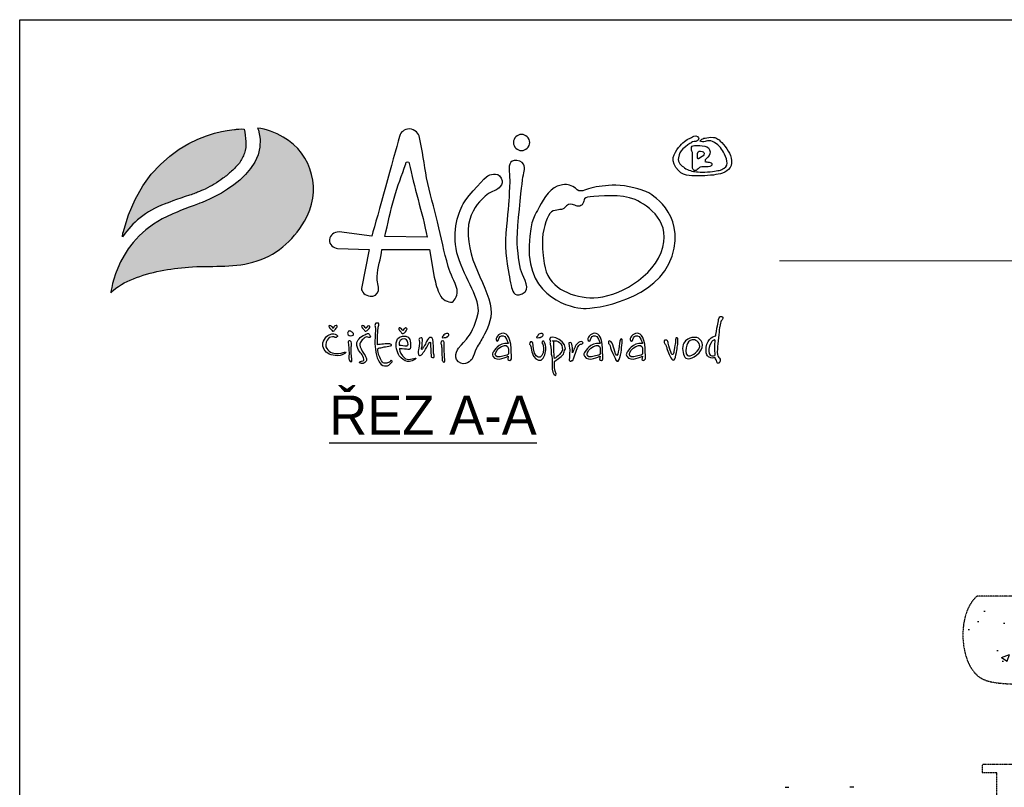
# Model space of a CAD drawing. Header units: millimetres. Extents: x -141570 to 63736, y -255381 to -136000.
# Tile 15 of 35: x -110137 to -107510, y -243027 to -240976. Entities that reach past the tile are written whole.
import ezdxf
from ezdxf.enums import TextEntityAlignment as Align

# ---------------------------------------------------------------- set-up
doc = ezdxf.new("R2010")
doc.units = ezdxf.units.MM
doc.linetypes.add('DASHED', pattern=[0.75, 0.5, -0.25])
for name, color, linetype in [('1', 7, 'Continuous'), ('2', 172, 'Continuous'), ('4S', 7, 'Continuous'), ('AS-Obrys', 7, 'Continuous'), ('AS-Ramecek', 9, 'Continuous'), ('AS-Text', 7, 'Continuous')]:
    doc.layers.add(name, color=color, linetype=linetype)
doc.layers.add('SRAFY', color=9, linetype='Continuous', lineweight=0)
doc.styles.add('ARIAL', font='arial.ttf', dxfattribs={"width": 0.8})
doc.styles.add('Castelar', font='CASTELAR.TTF')
doc.styles.add('ROMANS', font='ic-romans.shx', dxfattribs={"width": 0.8})

# ---------------------------------------------------------------- blocks, each defined once
blk = doc.blocks.new('logoCZ-barevne')
at = {"layer": '1'}
h = blk.add_hatch(color=70, dxfattribs=at)
edge = h.paths.add_edge_path()
edge.add_spline(control_points=[(2.39, 11.22), (4.1, 13.64), (6.7, 16.05), (10.64, 17.51)], knot_values=[0, 0, 0, 0, 1, 1, 1, 1], degree=3, periodic=0)
edge.add_spline(control_points=[(10.64, 17.51), (10.64, 17.51), (13.12, 18.46), (15.47, 19.22)], knot_values=[1, 1, 1, 1, 2, 2, 2, 2], degree=3, periodic=0)
edge.add_spline(control_points=[(15.53, 19.22), (15.72, 19.29), (15.91, 19.35), (16.04, 19.42)], knot_values=[3, 3, 3, 3, 4, 4, 4, 4], degree=3, periodic=0)
edge.add_spline(control_points=[(16.04, 19.42), (16.42, 19.54), (16.74, 19.67), (17.06, 19.8)], knot_values=[4, 4, 4, 4, 5, 5, 5, 5], degree=3, periodic=0)
edge.add_spline(control_points=[(17.06, 19.8), (17.56, 19.99), (18.07, 20.24), (18.58, 20.43)], knot_values=[5, 5, 5, 5, 6, 6, 6, 6], degree=3, periodic=0)
edge.add_spline(control_points=[(18.58, 20.43), (19.21, 20.75), (19.79, 21.07), (20.36, 21.38)], knot_values=[6, 6, 6, 6, 7, 7, 7, 7], degree=3, periodic=0)
edge.add_spline(control_points=[(20.36, 21.38), (20.93, 21.76), (21.56, 22.15), (22.07, 22.59)], knot_values=[7, 7, 7, 7, 8, 8, 8, 8], degree=3, periodic=0)
edge.add_spline(control_points=[(22.07, 22.59), (22.71, 22.97), (23.21, 23.48), (23.79, 23.99)], knot_values=[8, 8, 8, 8, 9, 9, 9, 9], degree=3, periodic=0)
edge.add_spline(control_points=[(23.79, 23.99), (24.36, 24.5), (24.8, 25), (25.31, 25.57)], knot_values=[9, 9, 9, 9, 10, 10, 10, 10], degree=3, periodic=0)
edge.add_spline(control_points=[(25.31, 25.57), (25.75, 26.21), (26.07, 26.84), (26.33, 27.54)], knot_values=[10, 10, 10, 10, 11, 11, 11, 11], degree=3, periodic=0)
edge.add_spline(control_points=[(26.33, 27.54), (26.58, 28.24), (26.64, 29.07), (26.58, 29.83)], knot_values=[11, 11, 11, 11, 12, 12, 12, 12], degree=3, periodic=0)
edge.add_spline(control_points=[(26.58, 29.83), (26.58, 30.65), (26.45, 31.54), (26.26, 32.31)], knot_values=[12, 12, 12, 12, 13, 13, 13, 13], degree=3, periodic=0)
edge.add_spline(control_points=[(26.26, 32.31), (25.82, 32.37), (24.55, 32.24), (24.55, 32.24)], knot_values=[13, 13, 13, 13, 14, 14, 14, 14], degree=3, periodic=0)
edge.add_spline(control_points=[(24.55, 32.24), (24.55, 32.24), (7.34, 31.54), (2.32, 11.86)], knot_values=[14, 14, 14, 14, 15, 15, 15, 15], degree=3, periodic=0)
edge.add_spline(control_points=[(2.32, 11.86), (2.32, 11.86), (2.2, 11.29), (2.2, 10.97)], knot_values=[15, 15, 15, 15, 16, 16, 16, 16], degree=3, periodic=0)
edge.add_spline(control_points=[(2.2, 10.97), (2.2, 10.97), (2.39, 11.22), (2.39, 11.22)], knot_values=[16, 16, 16, 16, 17, 17, 17, 17], degree=3, periodic=0)
at = {"layer": '2'}
h = blk.add_hatch(color=256, dxfattribs=at)
edge = h.paths.add_edge_path()
edge.add_spline(control_points=[(33.95, 30.72), (32.42, 31.61), (30.64, 32.31), (28.87, 32.5)], knot_values=[0, 0, 0, 0, 1, 1, 1, 1], degree=3, periodic=0)
edge.add_spline(control_points=[(28.87, 32.5), (28.87, 32.5), (29.12, 32.05), (29.12, 32.05)], knot_values=[9, 9, 9, 9, 10, 10, 10, 10], degree=3, periodic=0)
edge.add_spline(control_points=[(29.12, 32.05), (31.72, 22.53), (17.37, 17.57), (17.37, 17.57)], knot_values=[8, 8, 8, 8, 9, 9, 9, 9], degree=3, periodic=0)
edge.add_spline(control_points=[(17.37, 17.57), (14.71, 16.62), (12.04, 15.48), (12.04, 15.48)], knot_values=[7, 7, 7, 7, 8, 8, 8, 8], degree=3, periodic=0)
edge.add_spline(control_points=[(12.04, 15.48), (0.99, 10.97), (-0.09, -0.08), (-0.09, -0.08)], knot_values=[6, 6, 6, 6, 7, 7, 7, 7], degree=3, periodic=0)
edge.add_spline(control_points=[(-0.09, -0.08), (1.18, 1.19), (2.7, 2.02), (4.36, 2.65)], knot_values=[5, 5, 5, 5, 6, 6, 6, 6], degree=3, periodic=0)
edge.add_spline(control_points=[(4.36, 2.65), (7.78, 4.11), (11.53, 4.68), (15.28, 5)], knot_values=[4, 4, 4, 4, 5, 5, 5, 5], degree=3, periodic=0)
edge.add_spline(control_points=[(15.28, 5), (19.53, 5.32), (23.79, 4.81), (27.98, 5.95)], knot_values=[3, 3, 3, 3, 4, 4, 4, 4], degree=3, periodic=0)
edge.add_spline(control_points=[(27.98, 5.95), (32.55, 7.22), (35.79, 10.02), (38.2, 14.08)], knot_values=[2, 2, 2, 2, 3, 3, 3, 3], degree=3, periodic=0)
edge.add_spline(control_points=[(38.2, 14.08), (41.63, 19.86), (39.92, 27.35), (33.95, 30.72)], knot_values=[1, 1, 1, 1, 2, 2, 2, 2], degree=3, periodic=0)
at = {"layer": '1', "color": 70}
blk.add_open_spline([(2.39, 11.22), (4.1, 13.64), (6.7, 16.05), (10.64, 17.51), (10.64, 17.51), (13.12, 18.46), (15.47, 19.22), (15.53, 19.22), (15.53, 19.22), (15.53, 19.22), (15.72, 19.29), (15.91, 19.35), (16.04, 19.42), (16.42, 19.54), (16.74, 19.67), (17.06, 19.8), (17.56, 19.99), (18.07, 20.24), (18.58, 20.43), (19.21, 20.75), (19.79, 21.07), (20.36, 21.38), (20.93, 21.76), (21.56, 22.15), (22.07, 22.59), (22.71, 22.97), (23.21, 23.48), (23.79, 23.99), (24.36, 24.5), (24.8, 25), (25.31, 25.57), (25.75, 26.21), (26.07, 26.84), (26.33, 27.54), (26.58, 28.24), (26.64, 29.07), (26.58, 29.83), (26.58, 30.65), (26.45, 31.54), (26.26, 32.31), (25.82, 32.37), (24.55, 32.24), (24.55, 32.24), (24.55, 32.24), (7.34, 31.54), (2.32, 11.86), (2.32, 11.86), (2.2, 11.29), (2.2, 10.97), (2.2, 10.97), (2.39, 11.22), (2.39, 11.22)], degree=3, knots=[0, 0, 0, 0, 1, 1, 1, 2, 2, 2, 3, 3, 3, 4, 4, 4, 5, 5, 5, 6, 6, 6, 7, 7, 7, 8, 8, 8, 9, 9, 9, 10, 10, 10, 11, 11, 11, 12, 12, 12, 13, 13, 13, 14, 14, 14, 15, 15, 15, 16, 16, 16, 17, 17, 17, 17], dxfattribs=at)
at = {"layer": '2'}
for points, knots in [([(28.87, 32.5), (30.64, 32.31), (32.42, 31.61), (33.95, 30.72), (39.92, 27.35), (41.63, 19.86), (38.2, 14.08), (35.79, 10.02), (32.55, 7.22), (27.98, 5.95), (23.79, 4.81), (19.53, 5.32), (15.28, 5), (11.53, 4.68), (7.78, 4.11), (4.36, 2.65), (2.7, 2.02), (1.18, 1.19), (-0.09, -0.08), (-0.09, -0.08), (0.99, 10.97), (12.04, 15.48), (12.04, 15.48), (14.71, 16.62), (17.37, 17.57), (17.37, 17.57), (31.72, 22.53), (29.12, 32.05), (29.12, 32.05), (28.87, 32.5), (28.87, 32.5)], [0, 0, 0, 0, 1, 1, 1, 2, 2, 2, 3, 3, 3, 4, 4, 4, 5, 5, 5, 6, 6, 6, 7, 7, 7, 8, 8, 8, 9, 9, 9, 10, 10, 10, 10]), ([(68.36, 0.56), (68.55, -0.27), (67.98, -1.73), (67.35, -1.92), (66.71, -2.11), (65.19, -1.29), (65, -0.59), (64.43, 0.49), (64.11, 1.7), (63.85, 3.03), (63.85, 3.03), (62.9, 8.49), (62.9, 8.49), (62.9, 8.49), (53.5, 8.49), (53.5, 8.49), (53.25, 6.59), (52.68, 4.87), (52.55, 3.1), (52.49, 2.14), (52.87, 1.25), (52.81, 0.3), (52.55, -0.46), (51.98, -0.84), (51.15, -0.78), (50.27, -0.71), (49.38, 0.17), (49.44, 0.75), (49.44, 0.75), (50.96, 8.49), (50.96, 8.49), (50.96, 8.49), (44.68, 8.68), (44.68, 8.68), (44.04, 8.75), (42.96, 9.45), (43.15, 10.4), (43.28, 11.41), (43.92, 11.86), (45.06, 11.99), (45.06, 11.99), (51.47, 11.1), (51.47, 11.1), (52.68, 15.22), (55.66, 26.34), (57, 30.85), (57.25, 31.86), (57.89, 32.18), (58.9, 32.37), (60.11, 32.18), (60.74, 31.48), (60.93, 30.65), (61.51, 28.05), (61.82, 25.32), (62.33, 22.65), (62.97, 19.67), (63.79, 16.68), (64.49, 13.95), (65.25, 10.78), (65.76, 7.99), (66.59, 5.13), (67.09, 3.48), (67.86, 2.27), (68.36, 0.56), (68.36, 0.56), (68.36, 0.56), (68.36, 0.56)], [0, 0, 0, 0, 1, 1, 1, 2, 2, 2, 3, 3, 3, 4, 4, 4, 5, 5, 5, 6, 6, 6, 7, 7, 7, 8, 8, 8, 9, 9, 9, 10, 10, 10, 11, 11, 11, 12, 12, 12, 13, 13, 13, 14, 14, 14, 15, 15, 15, 16, 16, 16, 17, 17, 17, 18, 18, 18, 19, 19, 19, 20, 20, 20, 21, 21, 21, 22, 22, 22, 22]), ([(81.06, 31.23), (81.95, 31.23), (82.71, 30.53), (82.71, 29.64), (82.71, 28.75), (81.95, 28.05), (81.06, 28.05), (80.24, 28.05), (79.48, 28.75), (79.48, 29.64), (79.48, 30.53), (80.24, 31.23), (81.06, 31.23)], [0, 0, 0, 0, 1, 1, 1, 2, 2, 2, 3, 3, 3, 4, 4, 4, 4]), ([(114.53, 29.51), (114.53, 29.51), (114.72, 29.83), (115.23, 29.83), (115.67, 29.83), (116.05, 30.02), (116.12, 30.34), (116.18, 30.65), (115.67, 31.16), (115.16, 30.91), (114.72, 30.65), (114.65, 30.59), (114.4, 30.53), (114.15, 30.4), (113.13, 29.83), (112.43, 29), (111.73, 28.11), (110.27, 26.59), (111.61, 24.69), (112.88, 22.78), (114.46, 23.1), (115.73, 23.03), (116.94, 22.97), (118.85, 23.16), (119.99, 23.35), (121.07, 23.54), (122.53, 24.18), (122.59, 25.57), (122.66, 26.97), (122.02, 28.11), (121, 29.26), (120.05, 30.34), (119.73, 30.53), (119.04, 30.65), (118.34, 30.78), (117.77, 30.59), (117.39, 30.53), (117.07, 30.46), (116.75, 30.34), (116.62, 30.15), (116.43, 30.02), (116.24, 29.89), (116.62, 29.83), (117, 29.7), (117.32, 29.83), (117.58, 29.89), (117.89, 30.02), (118.34, 30.08), (118.85, 29.83), (119.42, 29.58), (120.37, 28.88), (120.81, 28.05), (121.26, 27.29), (122.21, 25.57), (121.45, 24.81), (120.69, 24.11), (120.18, 24.11), (119.23, 23.99), (118.21, 23.8), (116.43, 23.73), (115.67, 23.86), (114.91, 23.92), (114.02, 24.11), (113.32, 24.62), (112.69, 25.07), (111.92, 25.64), (112.11, 26.59), (112.31, 27.61), (112.43, 27.73), (113, 28.37), (113.58, 28.94), (114.53, 29.51), (114.53, 29.51)], [0, 0, 0, 0, 1, 1, 1, 2, 2, 2, 3, 3, 3, 4, 4, 4, 5, 5, 5, 6, 6, 6, 7, 7, 7, 8, 8, 8, 9, 9, 9, 10, 10, 10, 11, 11, 11, 12, 12, 12, 13, 13, 13, 14, 14, 14, 15, 15, 15, 16, 16, 16, 17, 17, 17, 18, 18, 18, 19, 19, 19, 20, 20, 20, 21, 21, 21, 22, 22, 22, 23, 23, 23, 24, 24, 24, 24]), ([(114.91, 24.94), (114.91, 24.94), (114.78, 24.24), (115.23, 24.11), (115.73, 24.05), (115.54, 24.11), (115.8, 24.3), (116.12, 24.5), (116.12, 24.69), (116.43, 24.75), (116.75, 24.88), (117.32, 24.81), (117.7, 24.81), (118.02, 24.81), (118.66, 24.94), (118.72, 25.19), (118.78, 25.45), (118.66, 25.57), (118.4, 25.7), (118.15, 25.77), (117.7, 25.77), (117.51, 25.83), (117.32, 25.89), (117.32, 25.83), (117.39, 26.02), (117.39, 26.27), (117.51, 26.34), (117.89, 26.72), (118.34, 27.16), (118.53, 27.61), (118.27, 28.18), (118.08, 28.81), (117.51, 28.94), (116.81, 29), (116.12, 29.07), (115.86, 29.07), (115.54, 29.07), (115.23, 29.07), (114.78, 29), (114.72, 28.75), (114.65, 28.5), (114.72, 28.37), (114.72, 28.11), (114.72, 27.86), (114.91, 27.73), (114.91, 27.54), (114.91, 27.42), (114.91, 24.94), (114.91, 24.94)], [0, 0, 0, 0, 1, 1, 1, 2, 2, 2, 3, 3, 3, 4, 4, 4, 5, 5, 5, 6, 6, 6, 7, 7, 7, 8, 8, 8, 9, 9, 9, 10, 10, 10, 11, 11, 11, 12, 12, 12, 13, 13, 13, 14, 14, 14, 15, 15, 15, 16, 16, 16, 16]), ([(115.92, 27.67), (115.92, 27.67), (115.8, 26.4), (115.99, 26.4), (116.12, 26.34), (115.99, 26.4), (116.5, 26.65), (116.94, 26.91), (117.13, 27.16), (117.19, 27.35), (117.26, 27.61), (117.07, 27.8), (116.81, 27.86), (116.5, 27.92), (116.37, 27.92), (116.18, 27.92), (115.99, 27.86), (115.92, 27.67), (115.92, 27.67), (115.92, 27.67), (115.92, 27.67), (115.92, 27.67)], [0, 0, 0, 0, 1, 1, 1, 2, 2, 2, 3, 3, 3, 4, 4, 4, 5, 5, 5, 6, 6, 6, 7, 7, 7, 7]), ([(62.46, 10.91), (61.51, 15.67), (59.73, 21.13), (58.9, 25.51), (58.9, 25.64), (58.84, 25.83), (58.52, 25.83), (58.33, 25.83), (58.27, 25.7), (58.2, 25.45), (57.38, 23.1), (56.62, 21.07), (55.92, 18.65), (55.22, 16.24), (54.65, 13.51), (54.08, 11.03), (54.08, 11.03), (62.46, 10.91), (62.46, 10.91)], [0, 0, 0, 0, 1, 1, 1, 2, 2, 2, 3, 3, 3, 4, 4, 4, 5, 5, 5, 6, 6, 6, 6]), ([(80.17, 26.08), (82.02, 25.77), (81.76, 24.43), (81.57, 23.67), (81.38, 22.97), (81.32, 22.78), (81.19, 21.38), (81.06, 19.99), (80.24, 13.19), (80.24, 10.65), (80.24, 8.05), (80.68, 5.38), (81.06, 4.05), (81.51, 2.71), (83.1, 0.56), (81.25, -0.27), (79.48, -1.16), (79.22, 0.49), (79.03, 1.32), (78.84, 2.14), (78.78, 2.78), (78.59, 3.67), (78.4, 4.56), (77.7, 8.11), (78.02, 11.73), (78.33, 15.41), (78.59, 17.95), (78.65, 19.48), (78.65, 20.05), (78.84, 21.83), (78.71, 23.35), (78.52, 24.88), (78.59, 26.34), (80.17, 26.08)], [0, 0, 0, 0, 1, 1, 1, 2, 2, 2, 3, 3, 3, 4, 4, 4, 5, 5, 5, 6, 6, 6, 7, 7, 7, 8, 8, 8, 9, 9, 9, 10, 10, 10, 11, 11, 11, 11]), ([(68.87, -10.75), (68.87, -10.75), (67.28, -12.65), (68.62, -13.73), (69.95, -14.75), (71.09, -13.6), (71.41, -13.03), (71.54, -12.78), (71.79, -11.83), (72.17, -11.06), (72.62, -10.3), (73.19, -9.41), (73.51, -8.78), (74.21, -7.45), (75.28, -5.6), (75.03, -3.19), (74.84, -0.78), (73.06, 2.33), (71.92, 5.32), (70.71, 8.24), (70.14, 11.86), (70.84, 14.4), (71.54, 16.94), (73.13, 18.21), (73.89, 19.03), (74.71, 19.8), (76.17, 20.3), (76.17, 20.3), (76.17, 20.3), (77.82, 21.19), (77.06, 22.59), (76.36, 24.05), (74.65, 23.16), (74.4, 23.03), (74.08, 22.91), (70.71, 19.48), (69.57, 17.51), (68.43, 15.54), (67.22, 11.35), (68.55, 7.03), (69.95, 2.65), (73.06, -1.54), (72.49, -4.14), (71.92, -6.81), (70.97, -8.33), (70.2, -9.29), (69.38, -10.24), (68.87, -10.75), (68.87, -10.75)], [0, 0, 0, 0, 1, 1, 1, 2, 2, 2, 3, 3, 3, 4, 4, 4, 5, 5, 5, 6, 6, 6, 7, 7, 7, 8, 8, 8, 9, 9, 9, 10, 10, 10, 11, 11, 11, 12, 12, 12, 13, 13, 13, 14, 14, 14, 15, 15, 15, 16, 16, 16, 16]), ([(106.15, 19.73), (106.15, 19.73), (113.64, 15.86), (110.84, 7.16), (108.11, -1.48), (95.54, -3.32), (93.32, -3.19), (91.16, -3.06), (82.21, -1.41), (82.59, 9.26), (82.78, 14.78), (84.05, 15.54), (84.43, 16.56), (84.81, 17.51), (86.52, 20.49), (88.11, 21), (89.76, 21.51), (90.33, 21.38), (91.22, 20.94), (92.11, 20.49), (92.11, 19.99), (92.87, 20.05), (93.7, 20.11), (94.78, 20.81), (96.43, 20.94), (98.02, 21.07), (99.73, 21.45), (102.4, 20.88), (105, 20.3), (106.15, 19.73), (106.15, 19.73)], [0, 0, 0, 0, 1, 1, 1, 2, 2, 2, 3, 3, 3, 4, 4, 4, 5, 5, 5, 6, 6, 6, 7, 7, 7, 8, 8, 8, 9, 9, 9, 10, 10, 10, 10]), ([(85.32, 11.6), (85.76, 13.83), (86.4, 15.8), (87.35, 16.11), (88.37, 16.43), (89.13, 16.24), (89.64, 16.75), (90.14, 17.26), (90.52, 17.64), (91.16, 17.38), (91.79, 17.19), (92.43, 16.75), (93.06, 17.32), (93.7, 17.95), (92.94, 18.78), (94.65, 18.91), (96.37, 19.03), (100.88, 19.54), (103.54, 18.34), (106.15, 17.19), (111.04, 13.76), (108.69, 7.86), (106.27, 1.95), (98.59, -1.41), (94.59, -1.1), (90.59, -0.78), (86.21, 0.94), (85.57, 5.7), (84.94, 10.4), (85.32, 11.6), (85.32, 11.6), (85.32, 11.6), (85.32, 11.6), (85.32, 11.6)], [0, 0, 0, 0, 1, 1, 1, 2, 2, 2, 3, 3, 3, 4, 4, 4, 5, 5, 5, 6, 6, 6, 7, 7, 7, 8, 8, 8, 9, 9, 9, 10, 10, 10, 11, 11, 11, 11]), ([(79.09, -13.16), (78.9, -13.54), (78.71, -13.54), (78.4, -13.29), (78.4, -13.29), (78.46, -12.65), (78.46, -12.65), (78.33, -12.65), (76.17, -13.92), (75.41, -12.65), (75.22, -12.33), (75.35, -11.95), (75.6, -11.7), (75.6, -11.7), (76.49, -9.92), (78.46, -10.11), (78.46, -10.11), (78.46, -10.05), (78.46, -10.05), (77.63, -7.38), (76.49, -9.03), (76.49, -9.54), (76.49, -9.54), (76.36, -9.67), (76.36, -9.67), (75.03, -9.03), (78.84, -5.79), (79.03, -11.13), (79.03, -11.13), (79.09, -13.16), (79.09, -13.16)], [0, 0, 0, 0, 1, 1, 1, 2, 2, 2, 3, 3, 3, 4, 4, 4, 5, 5, 5, 6, 6, 6, 7, 7, 7, 8, 8, 8, 9, 9, 9, 10, 10, 10, 10]), ([(97.19, -13.16), (97.07, -13.54), (96.81, -13.54), (96.49, -13.29), (96.49, -13.29), (96.62, -12.65), (96.62, -12.65), (96.43, -12.65), (94.33, -13.92), (93.51, -12.65), (93.32, -12.33), (93.45, -11.95), (93.7, -11.7), (93.7, -11.7), (94.65, -9.92), (96.56, -10.11), (96.56, -10.11), (96.62, -10.05), (96.62, -10.05), (95.8, -7.38), (94.65, -9.03), (94.65, -9.54), (94.65, -9.54), (94.46, -9.67), (94.46, -9.67), (93.19, -9.03), (96.94, -5.79), (97.13, -11.13), (97.13, -11.13), (97.19, -13.16), (97.19, -13.16)], [0, 0, 0, 0, 1, 1, 1, 2, 2, 2, 3, 3, 3, 4, 4, 4, 5, 5, 5, 6, 6, 6, 7, 7, 7, 8, 8, 8, 9, 9, 9, 10, 10, 10, 10]), ([(105.57, -13.16), (105.38, -13.54), (105.19, -13.54), (104.88, -13.29), (104.88, -13.29), (105, -12.65), (105, -12.65), (104.81, -12.65), (102.72, -13.92), (101.89, -12.65), (101.7, -12.33), (101.83, -11.95), (102.08, -11.7), (102.08, -11.7), (103.03, -9.92), (104.94, -10.11), (104.94, -10.11), (105, -10.05), (105, -10.05), (104.11, -7.38), (103.03, -9.03), (103.03, -9.54), (103.03, -9.54), (102.84, -9.67), (102.84, -9.67), (101.57, -9.03), (105.32, -5.79), (105.51, -11.13), (105.51, -11.13), (105.57, -13.16), (105.57, -13.16)], [0, 0, 0, 0, 1, 1, 1, 2, 2, 2, 3, 3, 3, 4, 4, 4, 5, 5, 5, 6, 6, 6, 7, 7, 7, 8, 8, 8, 9, 9, 9, 10, 10, 10, 10]), ([(119.48, -8.59), (119.48, -8.59), (117.77, -8.97), (117.58, -10.87), (117.45, -12.78), (118.15, -12.84), (118.53, -12.97), (118.85, -13.1), (119.29, -12.91), (119.35, -12.97), (119.48, -13.16), (119.61, -13.54), (119.67, -13.67), (119.67, -13.8), (119.8, -14.11), (119.99, -14.05), (120.24, -14.05), (120.31, -13.8), (120.37, -13.54), (120.37, -13.29), (120.31, -13.1), (120.24, -13.03), (120.12, -12.97), (119.99, -12.91), (119.93, -12.72), (119.93, -12.59), (119.73, -12.21), (119.8, -11.19), (119.86, -10.11), (120.12, -7.89), (120.24, -7), (120.43, -6.11), (120.43, -5.86), (120.56, -5.67), (120.75, -5.41), (121.13, -4.91), (120.69, -4.78), (120.31, -4.71), (120.18, -4.91), (120.05, -5.35), (119.99, -5.73), (119.93, -6.24), (119.8, -6.62), (119.73, -7), (119.48, -8.59), (119.48, -8.59), (119.48, -8.59), (119.48, -8.59), (119.48, -8.59)], [0, 0, 0, 0, 1, 1, 1, 2, 2, 2, 3, 3, 3, 4, 4, 4, 5, 5, 5, 6, 6, 6, 7, 7, 7, 8, 8, 8, 9, 9, 9, 10, 10, 10, 11, 11, 11, 12, 12, 12, 13, 13, 13, 14, 14, 14, 15, 15, 15, 16, 16, 16, 16]), ([(43.85, -7.13), (43.85, -7.13), (44.11, -6.56), (44.42, -6.56), (44.68, -6.56), (44.74, -6.75), (44.61, -6.94), (44.49, -7.13), (44.11, -7.51), (44.11, -7.51), (44.11, -7.51), (43.98, -7.7), (43.85, -7.7), (43.79, -7.7), (43.73, -7.7), (43.6, -7.51), (43.47, -7.38), (43.15, -7.06), (43.15, -7.06), (43.15, -7.06), (42.9, -6.68), (43.03, -6.62), (43.15, -6.56), (43.22, -6.49), (43.41, -6.62), (43.6, -6.75), (43.85, -7.13), (43.85, -7.13)], [0, 0, 0, 0, 1, 1, 1, 2, 2, 2, 3, 3, 3, 4, 4, 4, 5, 5, 5, 6, 6, 6, 7, 7, 7, 8, 8, 8, 9, 9, 9, 9]), ([(47.79, -8.46), (47.79, -8.46), (47.47, -8.59), (47.22, -8.59), (46.9, -8.52), (46.71, -8.33), (46.71, -8.08), (46.71, -7.89), (46.84, -7.64), (47.03, -7.64), (47.22, -7.64), (47.47, -7.76), (47.6, -7.89), (47.73, -8.02), (47.85, -8.02), (47.85, -8.14), (47.92, -8.4), (47.79, -8.46), (47.79, -8.46)], [0, 0, 0, 0, 1, 1, 1, 2, 2, 2, 3, 3, 3, 4, 4, 4, 5, 5, 5, 6, 6, 6, 6]), ([(50.33, -7.13), (50.33, -7.13), (50.58, -6.62), (50.84, -6.62), (51.15, -6.62), (51.15, -6.75), (51.09, -6.94), (50.96, -7.19), (50.58, -7.57), (50.58, -7.57), (50.58, -7.57), (50.39, -7.7), (50.33, -7.7), (50.2, -7.7), (50.2, -7.7), (50.08, -7.57), (49.95, -7.38), (49.63, -7.06), (49.63, -7.06), (49.63, -7.06), (49.38, -6.68), (49.5, -6.62), (49.63, -6.56), (49.69, -6.49), (49.88, -6.62), (50.08, -6.81), (50.33, -7.13), (50.33, -7.13)], [0, 0, 0, 0, 1, 1, 1, 2, 2, 2, 3, 3, 3, 4, 4, 4, 5, 5, 5, 6, 6, 6, 7, 7, 7, 8, 8, 8, 9, 9, 9, 9]), ([(52.62, -10.37), (52.81, -10.37), (53.38, -10.3), (53.82, -10.24), (54.27, -10.18), (54.46, -10.18), (54.77, -10.18), (55.16, -10.24), (55.35, -10.24), (55.41, -10.37), (55.41, -10.43), (55.47, -10.62), (55.16, -10.62), (54.84, -10.62), (54.2, -10.75), (53.95, -10.81), (53.69, -10.87), (53.38, -10.94), (53.06, -11), (52.81, -11.06), (52.74, -10.94), (52.68, -11.19), (52.68, -11.45), (52.81, -12.33), (53.06, -12.84), (53.25, -13.29), (53.57, -13.86), (53.76, -13.92), (53.95, -14.05), (54.2, -14.11), (54.46, -13.99), (54.71, -13.92), (54.84, -13.86), (55.03, -13.8), (55.16, -13.67), (55.22, -13.41), (55.35, -13.48), (55.47, -13.54), (55.66, -13.6), (55.35, -13.92), (55.03, -14.3), (54.71, -14.56), (54.27, -14.56), (53.89, -14.56), (53.44, -14.49), (53.06, -13.92), (52.68, -13.35), (52.42, -12.65), (52.3, -11.83), (52.17, -11.06), (52.11, -10.43), (52.11, -9.6), (52.11, -8.84), (52.23, -7.51), (52.23, -7.19), (52.23, -6.94), (52.11, -6.87), (52.11, -6.56), (52.11, -6.24), (52.23, -6.05), (52.49, -6.11), (52.74, -6.11), (52.93, -6.05), (52.87, -6.49), (52.74, -6.87), (52.74, -6.94), (52.74, -7.19), (52.68, -7.51), (52.62, -8.4), (52.62, -8.72), (52.62, -9.16), (52.62, -10.37), (52.62, -10.37)], [0, 0, 0, 0, 1, 1, 1, 2, 2, 2, 3, 3, 3, 4, 4, 4, 5, 5, 5, 6, 6, 6, 7, 7, 7, 8, 8, 8, 9, 9, 9, 10, 10, 10, 11, 11, 11, 12, 12, 12, 13, 13, 13, 14, 14, 14, 15, 15, 15, 16, 16, 16, 17, 17, 17, 18, 18, 18, 19, 19, 19, 20, 20, 20, 21, 21, 21, 22, 22, 22, 23, 23, 23, 24, 24, 24, 24]), ([(57.63, -7.57), (57.63, -7.57), (57.95, -7.06), (58.2, -7.06), (58.46, -7.06), (58.52, -7.19), (58.39, -7.38), (58.27, -7.64), (57.95, -8.02), (57.95, -8.02), (57.95, -8.02), (57.76, -8.14), (57.7, -8.14), (57.57, -8.14), (57.5, -8.14), (57.38, -8.02), (57.25, -7.83), (57, -7.57), (57, -7.57), (57, -7.57), (56.68, -7.13), (56.87, -7.06), (57, -7), (57.06, -6.94), (57.25, -7.13), (57.38, -7.25), (57.63, -7.57), (57.63, -7.57)], [0, 0, 0, 0, 1, 1, 1, 2, 2, 2, 3, 3, 3, 4, 4, 4, 5, 5, 5, 6, 6, 6, 7, 7, 7, 8, 8, 8, 9, 9, 9, 9]), ([(44.04, -8.84), (44.04, -8.84), (44.49, -9.1), (44.61, -8.84), (44.74, -8.65), (44.8, -8.59), (44.49, -8.4), (44.23, -8.27), (43.79, -8.08), (43.09, -8.4), (42.39, -8.72), (41.63, -9.79), (41.82, -10.68), (42.07, -11.51), (42.71, -12.27), (43.85, -12.46), (45.06, -12.72), (45.63, -12.33), (45.88, -12.27), (46.14, -12.14), (46.2, -12.08), (46.33, -11.89), (46.46, -11.76), (46.2, -11.76), (46.07, -11.83), (45.88, -11.95), (45.12, -12.21), (44.3, -12.08), (43.47, -12.02), (42.39, -11.51), (42.39, -10.37), (42.46, -9.54), (42.77, -9.22), (43.09, -8.97), (43.53, -8.72), (44.04, -8.84), (44.04, -8.84)], [0, 0, 0, 0, 1, 1, 1, 2, 2, 2, 3, 3, 3, 4, 4, 4, 5, 5, 5, 6, 6, 6, 7, 7, 7, 8, 8, 8, 9, 9, 9, 10, 10, 10, 11, 11, 11, 12, 12, 12, 12]), ([(47.47, -12.91), (47.47, -12.91), (47.6, -13.16), (47.54, -13.41), (47.54, -13.6), (47.54, -13.73), (47.41, -13.73), (47.28, -13.73), (47.15, -13.73), (47.09, -13.48), (46.96, -13.22), (46.9, -13.03), (46.96, -12.84), (46.96, -12.65), (47.03, -11.83), (46.96, -11.57), (46.96, -11.32), (46.9, -10.43), (46.9, -10.37), (46.9, -10.3), (46.71, -9.73), (46.9, -9.67), (47.09, -9.6), (47.28, -9.6), (47.41, -9.79), (47.47, -9.92), (47.47, -10.11), (47.47, -10.37), (47.47, -10.68), (47.41, -10.94), (47.41, -11.13), (47.47, -11.26), (47.41, -11.83), (47.41, -11.95), (47.47, -12.08), (47.47, -12.91), (47.47, -12.91)], [0, 0, 0, 0, 1, 1, 1, 2, 2, 2, 3, 3, 3, 4, 4, 4, 5, 5, 5, 6, 6, 6, 7, 7, 7, 8, 8, 8, 9, 9, 9, 10, 10, 10, 11, 11, 11, 12, 12, 12, 12]), ([(49.95, -9.1), (49.95, -9.1), (50.27, -8.84), (50.46, -8.84), (50.65, -8.84), (50.77, -8.97), (50.9, -8.97), (51.03, -8.97), (51.22, -9.03), (51.22, -8.78), (51.15, -8.52), (51.09, -8.46), (50.96, -8.27), (50.84, -8.08), (50.52, -8.14), (50.33, -8.27), (50.08, -8.4), (49.5, -8.65), (49.19, -8.97), (48.93, -9.29), (48.61, -9.54), (48.55, -9.92), (48.49, -10.3), (48.49, -10.37), (48.61, -10.75), (48.74, -11.19), (49, -11.7), (49.25, -11.95), (49.5, -12.21), (49.76, -12.46), (49.82, -12.97), (49.95, -13.41), (49.95, -13.48), (49.76, -13.54), (49.5, -13.6), (49.44, -13.6), (49.25, -13.67), (49.06, -13.73), (48.93, -13.99), (49.25, -14.05), (49.57, -14.11), (49.76, -14.11), (49.95, -13.99), (50.14, -13.86), (50.39, -13.73), (50.46, -13.48), (50.46, -13.22), (50.39, -13.03), (50.33, -12.84), (50.27, -12.65), (50.08, -12.33), (49.82, -12.02), (49.57, -11.64), (49.12, -10.75), (49.12, -10.43), (49.12, -10.18), (49.25, -9.79), (49.44, -9.6), (49.63, -9.35), (49.95, -9.1), (49.95, -9.1)], [0, 0, 0, 0, 1, 1, 1, 2, 2, 2, 3, 3, 3, 4, 4, 4, 5, 5, 5, 6, 6, 6, 7, 7, 7, 8, 8, 8, 9, 9, 9, 10, 10, 10, 11, 11, 11, 12, 12, 12, 13, 13, 13, 14, 14, 14, 15, 15, 15, 16, 16, 16, 17, 17, 17, 18, 18, 18, 19, 19, 19, 20, 20, 20, 20]), ([(57, -11.13), (57, -11.13), (57.95, -11.26), (58.33, -11.26), (58.71, -11.26), (59.09, -11.45), (59.16, -10.94), (59.16, -10.43), (59.16, -9.6), (59.03, -9.35), (58.9, -9.16), (58.65, -8.52), (57.57, -8.65), (56.55, -8.78), (56.43, -9.54), (56.3, -9.99), (56.23, -10.37), (56.43, -11.95), (56.93, -12.59), (57.5, -13.16), (57.82, -13.6), (58.52, -13.67), (59.16, -13.67), (59.35, -13.6), (59.73, -13.41), (60.11, -13.22), (60.43, -12.97), (60.04, -13.03), (59.73, -13.03), (59.22, -13.29), (58.77, -13.29), (58.33, -13.29), (58.01, -13.1), (57.57, -12.59), (56.93, -12.02), (57, -11.13), (57, -11.13), (57, -11.13), (57, -11.13), (57, -11.13)], [0, 0, 0, 0, 1, 1, 1, 2, 2, 2, 3, 3, 3, 4, 4, 4, 5, 5, 5, 6, 6, 6, 7, 7, 7, 8, 8, 8, 9, 9, 9, 10, 10, 10, 11, 11, 11, 12, 12, 12, 13, 13, 13, 13]), ([(56.87, -10.43), (56.87, -10.43), (56.81, -9.41), (57.5, -9.29), (58.14, -9.1), (58.33, -9.22), (58.52, -9.67), (58.71, -10.18), (58.71, -10.43), (58.58, -10.49), (58.39, -10.62), (58.39, -10.62), (58.01, -10.56), (57.57, -10.49), (56.87, -10.43), (56.87, -10.43)], [0, 0, 0, 0, 1, 1, 1, 2, 2, 2, 3, 3, 3, 4, 4, 4, 5, 5, 5, 5]), ([(63.66, -11.83), (63.73, -12.08), (63.85, -12.4), (63.85, -12.65), (63.79, -12.84), (63.79, -12.97), (63.47, -12.91), (63.22, -12.84), (63.22, -12.72), (63.22, -12.4), (63.16, -12.08), (63.16, -11.13), (63.09, -10.81), (63.03, -10.43), (63.16, -9.86), (63.03, -9.86), (62.9, -9.86), (62.84, -9.92), (62.71, -10.18), (62.52, -10.49), (62.2, -11.19), (61.89, -11.64), (61.57, -12.02), (61.38, -12.4), (61.19, -12.46), (61, -12.59), (60.81, -12.53), (60.74, -12.33), (60.68, -12.08), (60.68, -11.95), (60.68, -11.64), (60.74, -11.32), (60.87, -10.68), (60.87, -10.43), (60.93, -10.11), (60.93, -9.73), (60.87, -9.6), (60.81, -9.48), (60.74, -9.22), (61, -9.1), (61.25, -9.03), (61.31, -8.97), (61.38, -9.03), (61.44, -9.16), (61.57, -9.35), (61.51, -9.67), (61.44, -9.99), (61.51, -10.49), (61.44, -10.68), (61.38, -10.87), (61.19, -11.32), (61.38, -11.32), (61.51, -11.26), (61.57, -11.13), (61.63, -10.94), (61.76, -10.81), (62.08, -10.3), (62.2, -9.99), (62.27, -9.67), (62.71, -9.1), (62.9, -8.97), (63.09, -8.91), (63.41, -8.78), (63.54, -9.35), (63.66, -9.92), (63.66, -10.43), (63.66, -10.81), (63.66, -11.19), (63.66, -11.83), (63.66, -11.83)], [0, 0, 0, 0, 1, 1, 1, 2, 2, 2, 3, 3, 3, 4, 4, 4, 5, 5, 5, 6, 6, 6, 7, 7, 7, 8, 8, 8, 9, 9, 9, 10, 10, 10, 11, 11, 11, 12, 12, 12, 13, 13, 13, 14, 14, 14, 15, 15, 15, 16, 16, 16, 17, 17, 17, 18, 18, 18, 19, 19, 19, 20, 20, 20, 21, 21, 21, 22, 22, 22, 23, 23, 23, 23]), ([(65.32, -11), (65.32, -11), (65.25, -10.62), (65.25, -10.43), (65.25, -10.24), (65.06, -9.99), (65.19, -9.86), (65.25, -9.73), (65.25, -9.54), (65.44, -9.6), (65.63, -9.6), (65.82, -9.73), (65.82, -9.92), (65.82, -10.11), (65.82, -10.43), (65.82, -10.62), (65.82, -10.81), (65.76, -11.64), (65.82, -11.83), (65.89, -12.08), (65.89, -12.91), (65.89, -13.03), (65.89, -13.16), (66.01, -13.6), (65.89, -13.73), (65.76, -13.86), (65.7, -13.8), (65.51, -13.6), (65.32, -13.48), (65.38, -13.29), (65.38, -13.1), (65.38, -12.91), (65.38, -13.03), (65.38, -12.78), (65.32, -12.53), (65.32, -11.89), (65.32, -11.76), (65.32, -11.64), (65.32, -11), (65.32, -11)], [0, 0, 0, 0, 1, 1, 1, 2, 2, 2, 3, 3, 3, 4, 4, 4, 5, 5, 5, 6, 6, 6, 7, 7, 7, 8, 8, 8, 9, 9, 9, 10, 10, 10, 11, 11, 11, 12, 12, 12, 13, 13, 13, 13]), ([(65.44, -8.84), (65.51, -8.78), (65.44, -8.78), (65.63, -8.59), (65.82, -8.33), (65.95, -8.21), (66.27, -8.14), (66.65, -8.08), (66.78, -8.27), (66.71, -8.46), (66.59, -8.65), (66.52, -8.78), (66.33, -8.84), (66.14, -8.91), (66.08, -8.91), (65.82, -8.97), (65.57, -8.97), (65.44, -9.03), (65.38, -8.97), (65.38, -8.84), (65.44, -8.84), (65.44, -8.84)], [0, 0, 0, 0, 1, 1, 1, 2, 2, 2, 3, 3, 3, 4, 4, 4, 5, 5, 5, 6, 6, 6, 7, 7, 7, 7]), ([(85.89, -11.38), (85.7, -14.56), (83.22, -13.86), (82.9, -10.75), (82.84, -10.43), (82.84, -10.37), (82.65, -10.24), (82.78, -9.86), (82.84, -9.6), (83.35, -9.99), (83.35, -13.67), (85.44, -13.48), (85.44, -11.26), (85.44, -10.87), (85.44, -10.24), (85.13, -9.99), (85.19, -9.73), (85.13, -9.67), (85.51, -9.67), (85.89, -10.18), (85.89, -10.62), (85.89, -11.38), (85.89, -11.38), (85.89, -11.38), (85.89, -11.38)], [0, 0, 0, 0, 1, 1, 1, 2, 2, 2, 3, 3, 3, 4, 4, 4, 5, 5, 5, 6, 6, 6, 7, 7, 7, 8, 8, 8, 8]), ([(84.11, -8.84), (84.17, -8.78), (84.11, -8.78), (84.3, -8.59), (84.43, -8.33), (84.56, -8.21), (84.94, -8.14), (85.32, -8.08), (85.44, -8.27), (85.38, -8.46), (85.25, -8.65), (85.19, -8.78), (85, -8.84), (84.81, -8.91), (84.75, -8.91), (84.49, -8.97), (84.24, -8.97), (84.11, -9.03), (84.05, -8.91), (84.05, -8.84), (84.11, -8.84), (84.11, -8.84)], [0, 0, 0, 0, 1, 1, 1, 2, 2, 2, 3, 3, 3, 4, 4, 4, 5, 5, 5, 6, 6, 6, 7, 7, 7, 7]), ([(89.76, -11.19), (89.13, -12.21), (90.02, -12.08), (87.67, -13.6), (87.67, -13.6), (87.6, -13.67), (87.6, -13.67), (87.6, -14.37), (87.54, -15.57), (87.92, -16.14), (87.92, -16.14), (87.86, -16.4), (87.86, -16.4), (87.86, -16.4), (87.79, -16.46), (87.79, -16.46), (86.71, -16.14), (87.41, -13.03), (86.97, -12.21), (86.91, -12.02), (87.03, -11.06), (86.78, -10.24), (86.71, -9.92), (86.65, -9.92), (86.84, -9.67), (85.7, -8.14), (89.76, -8.91), (89.76, -11.19), (89.76, -11.19), (89.76, -11.19), (89.76, -11.19)], [0, 0, 0, 0, 1, 1, 1, 2, 2, 2, 3, 3, 3, 4, 4, 4, 5, 5, 5, 6, 6, 6, 7, 7, 7, 8, 8, 8, 9, 9, 9, 10, 10, 10, 10]), ([(89.19, -11.38), (89.19, -10.05), (88.3, -9.41), (87.22, -9.6), (87.22, -9.6), (87.48, -9.73), (87.48, -9.73), (87.48, -11.13), (87.48, -11.76), (87.6, -13.1), (87.79, -13.1), (88.87, -12.21), (89.19, -11.38), (89.19, -11.38), (89.19, -11.38), (89.19, -11.38)], [0, 0, 0, 0, 1, 1, 1, 2, 2, 2, 3, 3, 3, 4, 4, 4, 5, 5, 5, 5]), ([(93.26, -9.99), (92.75, -10.81), (92.62, -9.16), (91.48, -12.78), (91.35, -13.16), (91.41, -13.1), (91.22, -13.48), (90.97, -13.48), (91.1, -13.48), (90.91, -13.6), (90.65, -13.6), (90.72, -13.67), (90.52, -13.48), (90.59, -11.26), (90.72, -11.95), (90.46, -10.05), (90.46, -10.05), (90.46, -9.99), (90.46, -9.99), (91.22, -9.48), (91.16, -11.45), (91.16, -11.89), (91.16, -11.89), (91.16, -11.95), (91.16, -11.95), (91.41, -11.51), (91.41, -11.13), (91.6, -11), (91.67, -10.37), (92.94, -9.16), (93.26, -9.99), (93.26, -9.99), (93.26, -9.99), (93.26, -9.99)], [0, 0, 0, 0, 1, 1, 1, 2, 2, 2, 3, 3, 3, 4, 4, 4, 5, 5, 5, 6, 6, 6, 7, 7, 7, 8, 8, 8, 9, 9, 9, 10, 10, 10, 11, 11, 11, 11]), ([(101, -10.05), (100.81, -10.94), (100.81, -12.97), (100.18, -13.6), (100.18, -13.6), (99.92, -13.6), (99.92, -13.6), (99.8, -13.41), (99.86, -13.41), (99.73, -13.41), (99.54, -12.91), (99.29, -12.59), (98.84, -11.38), (98.59, -10.75), (98.59, -10.37), (98.27, -10.11), (98.27, -9.86), (98.21, -9.79), (98.4, -9.6), (99.48, -9.86), (99.16, -11.64), (99.92, -12.53), (100.49, -11.95), (100.24, -9.22), (100.88, -9.22), (101.07, -9.41), (101, -9.54), (101, -10.05)], [0, 0, 0, 0, 1, 1, 1, 2, 2, 2, 3, 3, 3, 4, 4, 4, 5, 5, 5, 6, 6, 6, 7, 7, 7, 8, 8, 8, 9, 9, 9, 9]), ([(111.86, -10.94), (111.86, -11.19), (111.8, -11.76), (111.61, -12.4), (111.48, -13.03), (111.29, -13.41), (111.1, -13.41), (110.91, -13.41), (110.72, -13.22), (110.4, -12.59), (110.21, -12.21), (110.02, -11.7), (109.89, -11.32), (109.83, -11), (109.77, -10.75), (109.7, -10.68), (109.64, -10.56), (109.57, -10.37), (109.45, -10.18), (109.38, -10.05), (109.32, -10.05), (109.32, -9.92), (109.26, -9.67), (109.19, -9.54), (109.45, -9.48), (109.64, -9.41), (109.77, -9.41), (109.96, -9.6), (110.08, -9.79), (110.08, -9.99), (110.15, -10.3), (110.21, -10.62), (110.46, -11.45), (110.59, -11.76), (110.65, -12.08), (110.84, -12.33), (110.97, -12.33), (111.1, -12.27), (111.16, -12.02), (111.23, -11.7), (111.29, -11.45), (111.42, -10.43), (111.48, -10.24), (111.54, -9.99), (111.48, -9.67), (111.54, -9.41), (111.61, -9.16), (111.61, -8.97), (111.8, -9.03), (111.99, -9.1), (111.99, -9.03), (111.99, -9.41), (111.99, -9.79), (111.99, -9.99), (111.99, -10.11), (111.99, -10.3), (111.86, -10.94), (111.86, -10.94)], [0, 0, 0, 0, 1, 1, 1, 2, 2, 2, 3, 3, 3, 4, 4, 4, 5, 5, 5, 6, 6, 6, 7, 7, 7, 8, 8, 8, 9, 9, 9, 10, 10, 10, 11, 11, 11, 12, 12, 12, 13, 13, 13, 14, 14, 14, 15, 15, 15, 16, 16, 16, 17, 17, 17, 18, 18, 18, 19, 19, 19, 19]), ([(115.73, -8.97), (116.56, -9.16), (117.58, -10.49), (116.18, -11.95), (114.78, -13.35), (113.83, -13.35), (113.38, -12.84), (113, -12.27), (112.69, -10.75), (113.19, -10.05), (114.02, -8.59), (115.73, -8.97), (115.73, -8.97), (115.73, -8.97), (115.73, -8.97), (115.73, -8.97)], [0, 0, 0, 0, 1, 1, 1, 2, 2, 2, 3, 3, 3, 4, 4, 4, 5, 5, 5, 5]), ([(114.85, -9.41), (115.42, -9.29), (116.37, -9.79), (116.31, -10.75), (115.92, -12.08), (114.34, -12.78), (113.89, -12.53), (113.45, -12.33), (113.51, -10.94), (113.77, -10.49), (113.89, -9.92), (114.21, -9.54), (114.85, -9.41)], [0, 0, 0, 0, 1, 1, 1, 2, 2, 2, 3, 3, 3, 4, 4, 4, 4]), ([(119.29, -11.26), (119.29, -11.7), (119.48, -12.46), (119.29, -12.53), (119.1, -12.59), (118.34, -12.72), (118.21, -12.08), (118.08, -11.45), (118.02, -11.13), (118.34, -10.43), (118.66, -9.73), (118.78, -9.6), (118.97, -9.54), (119.16, -9.41), (119.35, -9.22), (119.35, -9.6), (119.35, -10.05), (119.29, -10.24), (119.29, -10.56), (119.29, -10.94), (119.29, -11.26), (119.29, -11.26)], [0, 0, 0, 0, 1, 1, 1, 2, 2, 2, 3, 3, 3, 4, 4, 4, 5, 5, 5, 6, 6, 6, 7, 7, 7, 7]), ([(78.52, -12.14), (78.4, -11.89), (78.9, -9.79), (77.13, -10.75), (75.67, -11.51), (75.16, -13.41), (77.63, -12.59), (78.08, -12.46), (78.46, -12.4), (78.52, -12.14)], [0, 0, 0, 0, 1, 1, 1, 2, 2, 2, 3, 3, 3, 3]), ([(96.68, -12.14), (96.56, -11.89), (97.07, -9.79), (95.29, -10.75), (93.83, -11.51), (93.26, -13.41), (95.73, -12.59), (96.18, -12.46), (96.62, -12.4), (96.68, -12.14)], [0, 0, 0, 0, 1, 1, 1, 2, 2, 2, 3, 3, 3, 3]), ([(105, -12.14), (104.94, -11.89), (105.45, -9.79), (103.67, -10.75), (102.21, -11.51), (101.64, -13.41), (104.11, -12.59), (104.56, -12.46), (105, -12.4), (105, -12.14)], [0, 0, 0, 0, 1, 1, 1, 2, 2, 2, 3, 3, 3, 3])]:
    blk.add_open_spline(points, degree=3, knots=knots, dxfattribs=at)
blk = doc.blocks.new('Razitko')
at = {"layer": 'AS-Ramecek'}
blk.add_lwpolyline([(0, 0), (0, 5940), (4200, 5940), (4200, 0)], close=True, dxfattribs=at)
at = {"layer": 'AS-Ramecek', "color": 9, "lineweight": 18}
blk.add_open_spline([(1081.3, 5596.5), (1081.3, 5596.5), (4066.2, 5596.5), (4066.2, 5596.5)], degree=3, dxfattribs=at)
at = {"xscale": 7.200000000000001, "yscale": 7.200000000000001, "zscale": 7.200000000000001}
blk.add_blockref('logoCZ-barevne', (130.4, 5551.6), dxfattribs=at)
at = {"style": 'ARIAL'}
blk.add_attdef('31.03.2014', (2518.6, 74.2), '', height=38.4, dxfattribs=at)
at = {"layer": 'AS-Ramecek', "style": 'ARIAL', "flags": 4}
for tag, p in [('AS-REWA_1EO_ECO', (2974.2, 921.1)), ('1510_MM', (2974.2, 780.3)), ('ROZMER', (2974.2, 639.5)), ('VYSKA_VTOK', (2974.2, 498.7)), ('OBJEM', (2974.2, 357.9)), ('HMOTNOST', (2974.2, 217.1))]:
    blk.add_attdef(tag, text='', height=44, dxfattribs=at).set_placement(p, align=Align.MIDDLE_LEFT)
at = {"layer": 'SRAFY', "color": 156}
for tag, height, style, p in [('VYUŽITÍ_DEŠŤOVÝCH_VOD', 72, 'ARIAL', (4030.5, 5632.4)), ('AS-REWA_EO1_ECO', 60, 'Castelar', (4030.5, 5479.3))]:
    blk.add_attdef(tag, text='', height=height, dxfattribs=dict(at, style=style)).set_placement(p, align=Align.RIGHT)

msp = doc.modelspace()

# ---------------------------------------------------------------- hatches: boundary and pattern name
at = {"layer": '4S'}
h = msp.add_hatch(dxfattribs=at)
h.set_pattern_fill('CONCRETE2', color=256, scale=15, style=0)
h.set_pattern_definition([(50, (-126594.17, -254273), (218.6209, -19.1269), [22.86, -251.46]), (355, (-126594.17, -254273), (-42.2914, 229.2682), [18.288, -201.168]), (100.4514, (-126575.95, -254274.6), (176.3297, 210.1412), [19.428, -213.7081]), (46.1842, (-126594.17, -254212.04), (325.295, -50.4502), [34.29, -377.19]), (96.6356, (-126567.06, -254216.25), (284.885, 296.911), [29.142, -320.562]), (351.1842, (-126594.17, -254212.04), (284.885, 296.9113), [27.432, -301.752]), (21, (-126563.69, -254227.28), (181.9373, -122.7182), [22.86, -251.46]), (326, (-126563.69, -254227.28), (74.1625, 221.0257), [18.288, -201.168]), (71.4514, (-126548.52, -254237.51), (256.0999, 98.3073), [19.428, -213.7081]), (37.5, (-126594.166, -254273.005), (3.70632, 101.46605), [0, -198.7296, 0, -204.216, 0, -201.93]), (7.5, (-126594.17, -254273), (80.1836, 120.2167), [0, -116.4336, 0, -194.1576, 0, -76.962]), (327.5, (-126662.14, -254273.005), (162.70908, -6.87472), [0, -76.2, 0, -237.744, 0, -315.468]), (317.5, (-126692.62, -254273), (177.75514, 30.512), [0, -99.06, 0, -157.8864, 0, -224.028])])
h.paths.add_polyline_path([(-105087.205, -242965.593), (-105087.205, -242588.051), (-105147.663, -242527.593), (-105170.163, -242527.593), (-105170.163, -242965.593)])
h.paths.add_polyline_path([(-106514.163, -242965.593), (-106514.163, -242839.593), (-106597.121, -242839.593), (-106597.121, -242965.593)])
h.paths.add_polyline_path([(-106514.163, -242791.593), (-106514.163, -242527.593), (-106536.663, -242527.593), (-106597.121, -242588.051), (-106597.121, -242791.593)])
h.paths.add_polyline_path([(-104376.199, -242965.593), (-104374.073, -242957.635), (-104371.529, -242948.125), (-104368.573, -242937.304), (-104365.209, -242925.41), (-104357.284, -242899.361), (-104347.802, -242871.889), (-104336.809, -242844.907), (-104330.76, -242832.198), (-104324.351, -242820.328), (-104317.588, -242809.536), (-104310.485, -242799.946), (-104303.069, -242791.499), (-104295.368, -242784.116), (-104287.413, -242777.721), (-104279.23, -242772.237), (-104262.3, -242763.69), (-104244.806, -242757.856), (-104226.978, -242754.117), (-104191.238, -242750.447), (-104156.914, -242747.73), (-104140.856, -242745.182), (-104125.841, -242741.016), (-104112.096, -242734.613), (-104099.852, -242725.356), (-104089.29, -242712.954), (-104080.484, -242697.843), (-104073.493, -242680.559), (-104068.379, -242661.638), (-104065.199, -242641.615), (-104064.015, -242621.026), (-104064.886, -242600.406), (-104067.872, -242580.291), (-104073.033, -242561.217), (-104080.429, -242543.719), (-104090.119, -242528.332), (-104095.843, -242521.598), (-104102.163, -242515.593), (-105122.163, -242515.593), (-105122.163, -242527.593), (-105147.663, -242527.593), (-105087.205, -242588.051), (-105087.205, -242965.593), (-104379.663, -242965.593)])
h.paths.add_polyline_path([(-106597.121, -242965.593), (-106597.121, -242588.051), (-106536.663, -242527.593), (-106562.163, -242527.593), (-106562.163, -242515.593), (-107582.163, -242515.593), (-107588.483, -242521.598), (-107594.207, -242528.332), (-107603.897, -242543.719), (-107611.293, -242561.217), (-107616.454, -242580.291), (-107619.44, -242600.406), (-107620.311, -242621.026), (-107619.127, -242641.615), (-107615.948, -242661.638), (-107610.833, -242680.559), (-107603.842, -242697.843), (-107595.036, -242712.954), (-107584.474, -242725.356), (-107572.23, -242734.613), (-107558.485, -242741.016), (-107543.47, -242745.182), (-107527.412, -242747.73), (-107493.088, -242750.447), (-107457.348, -242754.117), (-107439.52, -242757.856), (-107422.026, -242763.69), (-107405.096, -242772.237), (-107396.913, -242777.721), (-107388.958, -242784.116), (-107381.257, -242791.499), (-107373.841, -242799.946), (-107366.738, -242809.536), (-107359.975, -242820.328), (-107353.566, -242832.198), (-107347.517, -242844.907), (-107336.524, -242871.889), (-107327.042, -242899.361), (-107319.117, -242925.41), (-107315.753, -242937.304), (-107312.797, -242948.125), (-107310.253, -242957.635), (-107308.127, -242965.593), (-107304.663, -242965.593)])

# ---------------------------------------------------------------- linework, layer by layer
at = {"layer": '4S', "linetype": 'DASHED'}
for p, q in [((-106562.163, -242515.593), (-107582.163, -242515.593)), ((-107530.938, -242965.593), (-107568.438, -242965.593)), ((-107568.438, -242965.593), (-107568.438, -242988.093)), ((-107304.663, -242965.593), (-107530.938, -242965.593)), ((-107529.663, -242988.093), (-107568.438, -242988.093)), ((-107529.663, -242989.93), (-107529.663, -242988.093)), ((-107529.663, -245301.342), (-107529.663, -242989.93))]:
    msp.add_line(p, q, dxfattribs=at)
msp.add_open_spline([(-107582.163, -242515.593), (-107636.009, -242561.288), (-107623.317, -242823.411), (-107377.04, -242691.864), (-107316.224, -242935.547), (-107308.127, -242965.593)], degree=3, knots=[0, 0, 0, 0, 141.24339254, 297.03252835, 370.49331629, 370.49331629, 370.49331629, 370.49331629], dxfattribs=at)
at = {"layer": 'AS-Obrys'}
for p, q in [((-108094.885, -243026.623), (-108084.579, -243026.623)), ((-107911.685, -243026.623), (-107921.99, -243026.623))]:
    msp.add_line(p, q, dxfattribs=at)

# ---------------------------------------------------------------- block references
at = {"layer": 'AS-Ramecek', "xscale": 1.875, "yscale": 1.875, "zscale": 1.875}
msp.add_blockref('Razitko', (-110137.374, -252113.653), dxfattribs=at)

# ---------------------------------------------------------------- texts
at = {"layer": 'AS-Text', "linetype": 'Continuous', "style": 'ROMANS'}
msp.add_text('%%uŘEZ A-A', height=105, dxfattribs=at).set_placement((-109311.3, -242085.075))

doc.saveas('drawing.dxf')
